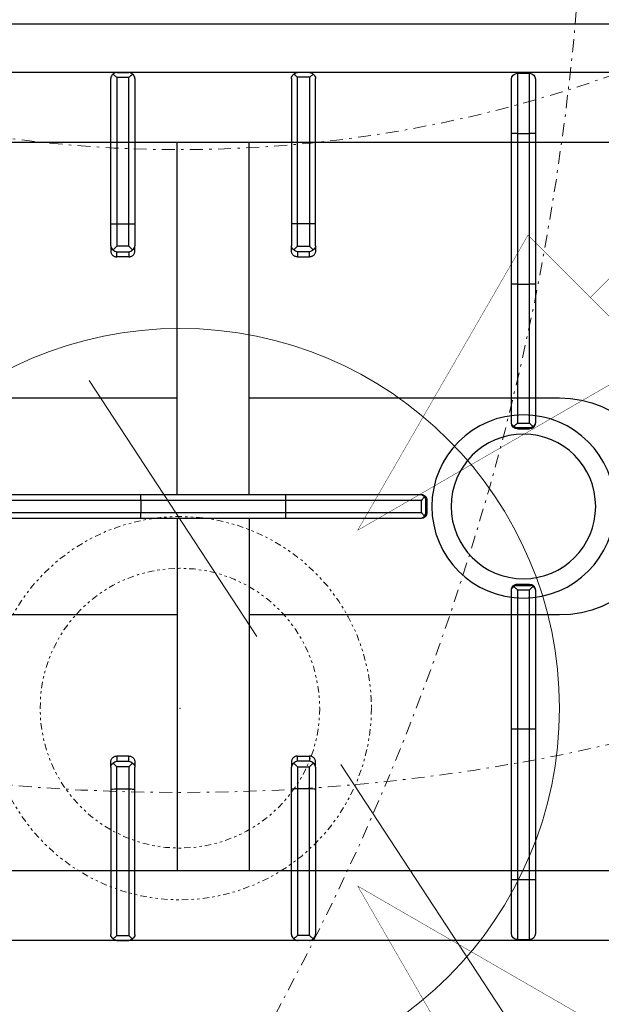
# Model space of a CAD drawing. Header units: millimetres. Extents: x -740 to 33545, y 5178 to 22494.
# Tile 119 of 256: x 9219 to 9243, y 10454 to 10495. Entities that reach past the tile are written whole.
import ezdxf

# ---------------------------------------------------------------- set-up
doc = ezdxf.new("R2010")
doc.units = ezdxf.units.MM
doc.header["$MEASUREMENT"] = 0
for name, pattern in [('DASHDOT', [1, 0.5, -0.25, 0, -0.25]), ('DASHED', [19.05, 12.7, -6.35]), ('DIVIDE2', [0.625, 0.25, -0.125, 0, -0.125, 0, -0.125])]:
    doc.linetypes.add(name, pattern=pattern)
doc.layers.get('Defpoints').update_dxf_attribs({"color": 252})
for name, color, linetype, lineweight in [('## went', 20, 'DIVIDE2', 15), ('_IS_Nawiew', 5, 'Continuous', 20), ('_IS_Wywiew', 1, 'Continuous', 20), ('A_wyposażenie', 252, 'Continuous', 9), ('wymiarowanie', 252, 'Continuous', 9)]:
    doc.layers.add(name, color=color, linetype=linetype, lineweight=lineweight)
doc.layers.add('## went NIEWID', color=51, linetype='DASHDOT', lineweight=15, plot=False)
for name, color, linetype in [('NAWIEW', 5, 'Continuous'), ('PQ_200_2D', 252, 'Continuous'), ('PQ_204_2D', 252, 'Continuous'), ('WYWIEW', 252, 'Continuous')]:
    doc.layers.add(name, color=color, linetype=linetype)
doc.styles.add('styl2', font='simplex.shx')
doc.dimstyles.new('Skala 1-50', dxfattribs={"dimtxt": 12, "dimasz": 5, "dimexe": 1, "dimexo": 1, "dimgap": 1.5, "dimtad": 1, "dimdec": 1, "dimrnd": 0.5, "dimtxsty": 'styl2', "dimblk": 'ARCHTICK', "dimcen": 5, "dimadec": 0, "dimazin": 0, "dimtfac": 1, "dimtdec": 1, "dimtmove": 1, "dimatfit": 3, "dimldrblk": 'ARCHTICK', "dimfxl": 0, "dimlwd": -1, "dimlwe": -1, "dimarcsym": 0})

# ---------------------------------------------------------------- blocks, each defined once
blk = doc.blocks.new('dfghbnj')
at = {"layer": 'PQ_200_2D', "color": 8}
blk.add_line((5168.38, -17660.72), (5168.38, -17005.72), dxfattribs=at)
at = {"layer": 'PQ_204_2D', "color": 8}
for p, q in [((5188.38, -17657.22), (5188.38, -17091.22)), ((5548.38, -17657.22), (5548.38, -17091.22)), ((5365.88, -17344.2), (5365.88, -17287.81)), ((5370.88, -17287.81), (5370.88, -17344.2)), ((5363.38, -17288.37), (5363.38, -17344.26)), ((5373.38, -17344.26), (5373.38, -17288.37)), ((5251.14, -17331.71), (5190.85, -17331.71)), ((5260.28, -17331.71), (5251.14, -17331.71)), ((5260.28, -17331.71), (5262.42, -17331.71)), ((5476.47, -17331.71), (5474.34, -17331.71)), ((5476.47, -17331.71), (5485.62, -17331.71)), ((5485.62, -17331.71), (5545.9, -17331.71)), ((5188.38, -17334.21), (5188.38, -17339.21)), ((5188.38, -17334.21), (5188.38, -17339.21)), ((5190.37, -17334.21), (5190.37, -17339.21)), ((5190.37, -17334.21), (5251.19, -17334.21)), ((5251.19, -17334.21), (5251.19, -17339.21)), ((5251.19, -17334.21), (5260.39, -17334.21)), ((5260.39, -17339.21), (5260.39, -17334.21)), ((5264.85, -17334.21), (5262.75, -17334.21)), ((5262.75, -17334.21), (5262.75, -17339.21)), ((5264.85, -17339.21), (5264.85, -17334.21)), ((5471.9, -17339.21), (5471.9, -17334.21)), ((5471.9, -17334.21), (5474.01, -17334.21)), ((5474.01, -17334.21), (5474.01, -17339.21)), ((5485.56, -17334.21), (5476.36, -17334.21)), ((5476.36, -17339.21), (5476.36, -17334.21)), ((5485.56, -17334.21), (5485.56, -17339.21)), ((5546.38, -17334.21), (5485.56, -17334.21)), ((5546.38, -17334.21), (5546.38, -17339.21)), ((5548.38, -17334.21), (5548.38, -17339.21)), ((5548.38, -17334.21), (5548.38, -17339.21)), ((5251.19, -17339.21), (5190.37, -17339.21)), ((5260.39, -17339.21), (5251.19, -17339.21)), ((5262.75, -17339.21), (5264.85, -17339.21)), ((5474.01, -17339.21), (5471.9, -17339.21)), ((5476.36, -17339.21), (5485.56, -17339.21)), ((5485.56, -17339.21), (5546.38, -17339.21)), ((5190.85, -17341.71), (5251.14, -17341.71)), ((5251.14, -17341.71), (5260.28, -17341.71)), ((5262.42, -17341.71), (5260.28, -17341.71)), ((5363.38, -17344.26), (5363.38, -17404.15)), ((5365.88, -17344.2), (5370.88, -17344.2)), ((5365.88, -17404.2), (5365.88, -17344.2)), ((5370.88, -17344.2), (5370.88, -17404.2)), ((5373.38, -17404.15), (5373.38, -17344.26)), ((5474.34, -17341.71), (5476.47, -17341.71)), ((5485.62, -17341.71), (5476.47, -17341.71)), ((5545.9, -17341.71), (5485.62, -17341.71)), ((5363.38, -17359.22), (5217.36, -17359.22)), ((5373.38, -17359.22), (5519.4, -17359.22)), ((5363.38, -17389.22), (5217.36, -17389.22)), ((5373.38, -17389.22), (5519.4, -17389.22)), ((5363.38, -17404.15), (5363.38, -17460.03)), ((5365.88, -17404.2), (5370.88, -17404.2)), ((5365.88, -17460.59), (5365.88, -17404.2)), ((5370.88, -17404.2), (5370.88, -17460.59)), ((5373.38, -17460.03), (5373.38, -17404.15)), ((5188.38, -17414.22), (5188.38, -17409.22)), ((5188.38, -17414.22), (5188.38, -17409.22)), ((5190.37, -17414.22), (5190.37, -17409.22)), ((5251.19, -17409.22), (5190.37, -17409.22)), ((5190.85, -17406.72), (5251.14, -17406.72)), ((5251.14, -17406.72), (5260.28, -17406.72)), ((5251.19, -17414.22), (5251.19, -17409.22)), ((5260.39, -17409.22), (5251.19, -17409.22)), ((5262.42, -17406.72), (5260.28, -17406.72)), ((5260.39, -17409.22), (5260.39, -17414.22)), ((5262.75, -17409.22), (5264.85, -17409.22)), ((5262.75, -17414.22), (5262.75, -17409.22)), ((5264.85, -17409.22), (5264.85, -17414.22)), ((5471.9, -17409.22), (5471.9, -17414.22)), ((5474.01, -17409.22), (5471.9, -17409.22)), ((5474.01, -17414.22), (5474.01, -17409.22)), ((5474.34, -17406.72), (5476.47, -17406.72)), ((5476.36, -17409.22), (5485.56, -17409.22)), ((5476.36, -17409.22), (5476.36, -17414.22)), ((5485.62, -17406.72), (5476.47, -17406.72)), ((5485.56, -17409.22), (5546.38, -17409.22)), ((5485.56, -17414.22), (5485.56, -17409.22)), ((5545.9, -17406.72), (5485.62, -17406.72)), ((5546.38, -17414.22), (5546.38, -17409.22)), ((5548.38, -17414.22), (5548.38, -17409.22)), ((5548.38, -17414.22), (5548.38, -17409.22)), ((5190.37, -17414.22), (5251.19, -17414.22)), ((5251.19, -17414.22), (5260.39, -17414.22)), ((5264.85, -17414.22), (5262.75, -17414.22)), ((5471.9, -17414.22), (5474.01, -17414.22)), ((5485.56, -17414.22), (5476.36, -17414.22)), ((5546.38, -17414.22), (5485.56, -17414.22)), ((5251.14, -17416.72), (5190.85, -17416.72)), ((5260.28, -17416.72), (5251.14, -17416.72)), ((5260.28, -17416.72), (5262.42, -17416.72)), ((5476.47, -17416.72), (5474.34, -17416.72)), ((5476.47, -17416.72), (5485.62, -17416.72)), ((5485.62, -17416.72), (5545.9, -17416.72)), ((5363.38, -17460.03), (5363.38, -17460.45)), ((5365.27, -17462.4), (5371.48, -17462.4)), ((5365.88, -17460.59), (5370.88, -17460.59)), ((5365.88, -17462.5), (5370.88, -17462.5)), ((5365.88, -17462.95), (5365.88, -17462.5)), ((5365.88, -17462.95), (5370.88, -17462.95)), ((5370.88, -17462.5), (5370.88, -17462.95)), ((5373.38, -17460.45), (5373.38, -17460.03)), ((5188.69, -17500.47), (5188.69, -17505.47)), ((5188.69, -17500.47), (5213.69, -17500.47)), ((5213.69, -17497.97), (5191.19, -17497.97)), ((5213.69, -17500.47), (5213.69, -17497.97)), ((5276.14, -17497.97), (5213.69, -17497.97)), ((5213.69, -17500.47), (5213.69, -17505.47)), ((5213.69, -17500.47), (5276.19, -17500.47)), ((5333.27, -17497.97), (5276.14, -17497.97)), ((5276.19, -17500.47), (5276.19, -17505.47)), ((5276.19, -17500.47), (5333.83, -17500.47)), ((5333.69, -17497.97), (5333.27, -17497.97)), ((5333.83, -17500.47), (5333.83, -17505.47)), ((5335.64, -17499.87), (5335.64, -17506.06)), ((5335.74, -17500.47), (5335.74, -17505.47)), ((5335.74, -17500.47), (5336.19, -17500.47)), ((5336.19, -17500.47), (5336.19, -17505.47)), ((5400.56, -17500.47), (5400.56, -17505.47)), ((5400.56, -17500.47), (5401.01, -17500.47)), ((5401.01, -17500.47), (5401.01, -17505.47)), ((5401.11, -17499.87), (5401.11, -17506.06)), ((5402.92, -17500.47), (5402.92, -17505.47)), ((5402.92, -17500.47), (5460.56, -17500.47)), ((5403.48, -17497.97), (5403.06, -17497.97)), ((5460.62, -17497.97), (5403.48, -17497.97)), ((5460.56, -17500.47), (5460.56, -17505.47)), ((5460.56, -17500.47), (5523.06, -17500.47)), ((5523.06, -17497.97), (5460.62, -17497.97)), ((5523.06, -17497.97), (5523.06, -17500.47)), ((5545.56, -17497.97), (5523.06, -17497.97)), ((5523.06, -17500.47), (5523.06, -17505.47)), ((5523.06, -17500.47), (5548.06, -17500.47)), ((5548.06, -17500.47), (5548.06, -17505.47)), ((5213.69, -17505.47), (5188.69, -17505.47)), ((5191.19, -17507.97), (5213.69, -17507.97)), ((5213.69, -17507.97), (5213.69, -17505.47)), ((5276.19, -17505.47), (5213.69, -17505.47)), ((5213.69, -17507.97), (5276.14, -17507.97)), ((5276.14, -17507.97), (5333.27, -17507.97)), ((5333.83, -17505.47), (5276.19, -17505.47)), ((5333.27, -17507.97), (5333.69, -17507.97)), ((5336.19, -17505.47), (5335.74, -17505.47)), ((5401.01, -17505.47), (5400.56, -17505.47)), ((5460.56, -17505.47), (5402.92, -17505.47)), ((5403.06, -17507.97), (5403.48, -17507.97)), ((5403.48, -17507.97), (5460.62, -17507.97)), ((5523.06, -17505.47), (5460.56, -17505.47)), ((5460.62, -17507.97), (5523.06, -17507.97)), ((5523.06, -17505.47), (5523.06, -17507.97)), ((5548.06, -17505.47), (5523.06, -17505.47)), ((5523.06, -17507.97), (5545.56, -17507.97))]:
    blk.add_line(p, q, dxfattribs=at)
blk.add_lwpolyline([(5217.36, -17118.2), (5519.4, -17118.2), (5519.4, -17630.24), (5217.36, -17630.24)], close=True, dxfattribs=at)
for points in [[(5413.38, -17359.22), (5413.38, -17227.97, 1), (5323.38, -17227.97), (5323.38, -17359.22)], [(5323.38, -17389.22), (5323.38, -17517.97, 1), (5413.38, -17517.97), (5413.38, -17389.22)]]:
    blk.add_lwpolyline(points, format="xyb", dxfattribs=at)
for radius in [38, 30]:
    blk.add_circle((5368.38, -17502.97), radius, dxfattribs=at)
for centre, start, end in [((5191.19, -17500.47), 90, 180), ((5545.56, -17500.47), 0, 90), ((5191.19, -17505.47), 180, 270), ((5545.56, -17505.47), 270, 0)]:
    blk.add_arc(centre, 2.5, start, end, dxfattribs=at)
at = {"layer": 'PQ_204_2D', "color": 8, "extrusion": (0, 0, -1)}
for centre, major_axis, ratio, start_param, end_param in [((5190.85, -17334.21), (0, 2.5), 0.948965, -0.895145, 0), ((5251.14, -17334.21), (0, 2.5), 0.02182, 0, 1.570796), ((5260.28, -17334.21), (0, 2.5), 0.84544, 0, 0.894481), ((5260.28, -17334.21), (2.5, 2.5), 0.02182, 0.872665, 1.54898), ((5260.28, -17334.21), (-1.92, 1.92), 0.8391, 1.592613, 2.268928), ((5190.85, -17339.21), (0, 2.5), 0.948965, 3.141593, 4.036737), ((5251.14, -17339.21), (0, 2.5), 0.02182, 1.570796, 3.141593), ((5260.28, -17339.21), (0, 2.5), 0.84544, 2.247111, 3.141593), ((5260.28, -17339.21), (-2.5, 2.5), 0.02182, 1.592613, 2.268928), ((5260.28, -17339.21), (1.92, 1.92), 0.8391, 0.872665, 1.54898), ((5476.47, -17409.22), (1.92, 1.92), 0.8391, 4.014257, 4.690572), ((5476.47, -17409.22), (0, 2.5), 0.84544, -0.894481, 0), ((5476.47, -17409.22), (-2.5, 2.5), 0.02182, 4.734206, 5.410521), ((5485.62, -17409.22), (0, 2.5), 0.02182, 4.712389, 6.283185), ((5545.9, -17409.22), (0, 2.5), 0.948965, 0, 0.895145), ((5476.47, -17414.22), (-1.92, 1.92), 0.8391, 4.734206, 5.410521), ((5476.47, -17414.22), (2.5, 2.5), 0.02182, 4.014257, 4.690572), ((5485.62, -17414.22), (0, 2.5), 0.02182, 3.141593, 4.712389), ((5476.47, -17414.22), (0, 2.5), 0.84544, 3.141593, 4.036074), ((5545.9, -17414.22), (0, 2.5), 0.948965, 2.246448, 3.141593)]:
    blk.add_ellipse(centre, major_axis=major_axis, ratio=ratio, start_param=start_param, end_param=end_param, dxfattribs=at)
at = {"layer": 'PQ_204_2D', "color": 8}
for centre, major_axis, ratio, start_param, end_param in [((5476.47, -17334.21), (1.92, 1.92), 0.8391, 1.592613, 2.268928), ((5476.47, -17334.21), (0, 2.5), 0.84544, 0, 0.894481), ((5476.47, -17334.21), (-2.5, 2.5), 0.02182, 0.872665, 1.54898), ((5485.62, -17334.21), (0, 2.5), 0.02182, 0, 1.570796), ((5545.9, -17334.21), (0, 2.5), 0.948965, -0.895145, 0), ((5476.47, -17339.21), (-1.92, 1.92), 0.8391, 0.872665, 1.54898), ((5476.47, -17339.21), (2.5, 2.5), 0.02182, 1.592613, 2.268928), ((5476.47, -17339.21), (0, 2.5), 0.84544, 2.247111, 3.141593), ((5485.62, -17339.21), (0, 2.5), 0.02182, 1.570796, 3.141593), ((5545.9, -17339.21), (0, 2.5), 0.948965, 3.141593, 4.036737), ((5365.88, -17344.26), (-2.5, 0), 0.02182, -1.570796, 0), ((5370.88, -17344.26), (-2.5, 0), 0.02182, 3.141593, 4.712389), ((5365.88, -17404.15), (2.5, 0), 0.02182, 3.141593, 4.712389), ((5370.88, -17404.15), (2.5, 0), 0.02182, 4.712389, 6.283185), ((5190.85, -17409.22), (0, 2.5), 0.948965, 0, 0.895145), ((5251.14, -17409.22), (0, 2.5), 0.02182, 4.712389, 6.283185), ((5260.28, -17409.22), (0, 2.5), 0.84544, -0.894481, 0), ((5260.28, -17409.22), (2.5, 2.5), 0.02182, 4.734206, 5.410521), ((5260.28, -17409.22), (-1.92, 1.92), 0.8391, 4.014257, 4.690572), ((5251.14, -17414.22), (0, 2.5), 0.02182, 3.141593, 4.712389), ((5260.28, -17414.22), (-2.5, 2.5), 0.02182, 4.014257, 4.690572), ((5260.28, -17414.22), (1.92, 1.92), 0.8391, 4.734206, 5.410521), ((5190.85, -17414.22), (0, 2.5), 0.948965, 2.246448, 3.141593), ((5260.28, -17414.22), (0, 2.5), 0.84544, 3.141593, 4.036074), ((5365.88, -17460.03), (2.5, 0), 0.951091, 3.141593, 4.055957), ((5365.88, -17460.45), (0, 2.5), 0.99863, 1.570796, 3.141593), ((5365.88, -17459.06), (0, 3.44), 0.725954, 2.896194, 3.141593), ((5370.88, -17460.45), (0, 2.5), 0.99863, 3.141593, 4.712389), ((5370.88, -17459.06), (0, 3.44), 0.725954, 3.141593, 3.386992), ((5370.88, -17460.03), (-2.5, 0), 0.951091, 2.227228, 3.141593), ((5276.14, -17500.47), (0, 2.5), 0.02182, 4.712389, 6.283185), ((5333.27, -17500.47), (0, 2.5), 0.951091, -0.914364, 0), ((5333.69, -17500.47), (-2.5, 0), 0.99863, 3.141593, 4.712389), ((5332.27, -17500.47), (-3.47, 0), 0.720185, 3.141593, 3.380139), ((5403.06, -17500.47), (2.5, 0), 0.99863, 1.570796, 3.141593), ((5404.48, -17500.47), (3.47, 0), 0.720185, 2.903047, 3.141593), ((5403.48, -17500.47), (0, 2.5), 0.951091, 0, 0.914364), ((5460.62, -17500.47), (0, 2.5), 0.02182, 0, 1.570796), ((5276.14, -17505.47), (0, 2.5), 0.02182, 3.141593, 4.712389), ((5333.27, -17505.47), (0, 2.5), 0.951091, 3.141593, 4.055957), ((5333.69, -17505.47), (2.5, 0), 0.99863, 4.712389, 6.283185), ((5332.27, -17505.47), (3.47, 0), 0.720185, -0.238546, 0), ((5403.06, -17505.47), (-2.5, 0), 0.99863, 0, 1.570796), ((5404.48, -17505.47), (-3.47, 0), 0.720185, 0, 0.238546), ((5403.48, -17505.47), (0, 2.5), 0.951091, 2.227228, 3.141593), ((5460.62, -17505.47), (0, 2.5), 0.02182, 1.570796, 3.141593)]:
    blk.add_ellipse(centre, major_axis=major_axis, ratio=ratio, start_param=start_param, end_param=end_param, dxfattribs=at)
for points, knots in [([(5188.38, -17334.21), (5188.38, -17334.07), (5188.4, -17333.92), (5188.47, -17333.62), (5188.52, -17333.47), (5188.68, -17333.08), (5188.82, -17332.86), (5189, -17332.65)], [0, 0, 0, 0, 0.576945, 0.576945, 1.153889, 1.153889, 2.068716, 2.068716, 2.068716, 2.068716]), ([(5189, -17332.65), (5189.17, -17332.86), (5189.37, -17333.08), (5189.71, -17333.47), (5189.84, -17333.62), (5190.11, -17333.92), (5190.25, -17334.07), (5190.37, -17334.21)], [11.858599, 11.858599, 11.858599, 11.858599, 12.773425, 12.773425, 13.35037, 13.35037, 13.927314, 13.927314, 13.927314, 13.927314]), ([(5262.42, -17331.71), (5262.57, -17331.71), (5262.73, -17331.73), (5263.04, -17331.79), (5263.2, -17331.84), (5263.5, -17331.97), (5263.64, -17332.05), (5263.91, -17332.23), (5264.03, -17332.34), (5264.25, -17332.56), (5264.35, -17332.68), (5264.53, -17332.96), (5264.6, -17333.1), (5264.73, -17333.41), (5264.77, -17333.57), (5264.84, -17333.9), (5264.85, -17334.06), (5264.85, -17334.21)], [3.776921, 3.776921, 3.776921, 3.776921, 4.248957, 4.248957, 4.720993, 4.720993, 5.193029, 5.193029, 5.665065, 5.665065, 6.135831, 6.135831, 6.606596, 6.606596, 7.077361, 7.077361, 7.548126, 7.548126, 7.548126, 7.548126]), ([(5474.34, -17331.71), (5474.18, -17331.71), (5474.03, -17331.73), (5473.71, -17331.79), (5473.56, -17331.84), (5473.26, -17331.97), (5473.11, -17332.05), (5472.85, -17332.23), (5472.72, -17332.34), (5472.51, -17332.56), (5472.41, -17332.68), (5472.23, -17332.96), (5472.15, -17333.1), (5472.02, -17333.41), (5471.98, -17333.57), (5471.92, -17333.9), (5471.9, -17334.06), (5471.9, -17334.21)], [3.776921, 3.776921, 3.776921, 3.776921, 4.248957, 4.248957, 4.720993, 4.720993, 5.193029, 5.193029, 5.665065, 5.665065, 6.135831, 6.135831, 6.606596, 6.606596, 7.077361, 7.077361, 7.548126, 7.548126, 7.548126, 7.548126]), ([(5547.76, -17332.65), (5547.58, -17332.86), (5547.38, -17333.08), (5547.04, -17333.47), (5546.91, -17333.62), (5546.64, -17333.92), (5546.51, -17334.07), (5546.38, -17334.21)], [11.858599, 11.858599, 11.858599, 11.858599, 12.773425, 12.773425, 13.35037, 13.35037, 13.927314, 13.927314, 13.927314, 13.927314]), ([(5548.38, -17334.21), (5548.37, -17334.07), (5548.35, -17333.92), (5548.28, -17333.62), (5548.23, -17333.47), (5548.07, -17333.08), (5547.93, -17332.86), (5547.76, -17332.65)], [0, 0, 0, 0, 0.576945, 0.576945, 1.153889, 1.153889, 2.068716, 2.068716, 2.068716, 2.068716]), ([(5189, -17340.78), (5188.82, -17340.57), (5188.68, -17340.35), (5188.52, -17339.96), (5188.47, -17339.81), (5188.4, -17339.51), (5188.38, -17339.36), (5188.38, -17339.21)], [11.858599, 11.858599, 11.858599, 11.858599, 12.773425, 12.773425, 13.35037, 13.35037, 13.927314, 13.927314, 13.927314, 13.927314]), ([(5190.37, -17339.21), (5190.25, -17339.36), (5190.11, -17339.51), (5189.84, -17339.81), (5189.71, -17339.96), (5189.37, -17340.35), (5189.17, -17340.57), (5189, -17340.78)], [0, 0, 0, 0, 0.576945, 0.576945, 1.153889, 1.153889, 2.068716, 2.068716, 2.068716, 2.068716]), ([(5264.85, -17339.21), (5264.85, -17339.37), (5264.84, -17339.53), (5264.77, -17339.86), (5264.73, -17340.02), (5264.6, -17340.33), (5264.53, -17340.47), (5264.35, -17340.75), (5264.25, -17340.87), (5264.03, -17341.09), (5263.91, -17341.2), (5263.64, -17341.38), (5263.5, -17341.46), (5263.2, -17341.59), (5263.04, -17341.64), (5262.73, -17341.7), (5262.57, -17341.71), (5262.42, -17341.71)], [15.096253, 15.096253, 15.096253, 15.096253, 15.567018, 15.567018, 16.037783, 16.037783, 16.508548, 16.508548, 16.979314, 16.979314, 17.45135, 17.45135, 17.923386, 17.923386, 18.395422, 18.395422, 18.867458, 18.867458, 18.867458, 18.867458]), ([(5471.9, -17339.21), (5471.9, -17339.37), (5471.92, -17339.53), (5471.98, -17339.86), (5472.02, -17340.02), (5472.15, -17340.33), (5472.23, -17340.47), (5472.41, -17340.75), (5472.51, -17340.87), (5472.72, -17341.09), (5472.85, -17341.2), (5473.11, -17341.38), (5473.26, -17341.46), (5473.56, -17341.59), (5473.71, -17341.64), (5474.03, -17341.7), (5474.18, -17341.71), (5474.34, -17341.71)], [15.096253, 15.096253, 15.096253, 15.096253, 15.567018, 15.567018, 16.037783, 16.037783, 16.508548, 16.508548, 16.979314, 16.979314, 17.45135, 17.45135, 17.923386, 17.923386, 18.395422, 18.395422, 18.867458, 18.867458, 18.867458, 18.867458]), ([(5546.38, -17339.21), (5546.51, -17339.36), (5546.64, -17339.51), (5546.91, -17339.81), (5547.04, -17339.96), (5547.38, -17340.35), (5547.58, -17340.57), (5547.76, -17340.78)], [0, 0, 0, 0, 0.576945, 0.576945, 1.153889, 1.153889, 2.068716, 2.068716, 2.068716, 2.068716]), ([(5547.76, -17340.78), (5547.93, -17340.57), (5548.07, -17340.35), (5548.23, -17339.96), (5548.28, -17339.81), (5548.35, -17339.51), (5548.37, -17339.36), (5548.38, -17339.21)], [11.858599, 11.858599, 11.858599, 11.858599, 12.773425, 12.773425, 13.35037, 13.35037, 13.927314, 13.927314, 13.927314, 13.927314]), ([(5189, -17407.65), (5188.82, -17407.86), (5188.68, -17408.08), (5188.52, -17408.47), (5188.47, -17408.62), (5188.4, -17408.92), (5188.38, -17409.07), (5188.38, -17409.22)], [11.858599, 11.858599, 11.858599, 11.858599, 12.773425, 12.773425, 13.35037, 13.35037, 13.927314, 13.927314, 13.927314, 13.927314]), ([(5190.37, -17409.22), (5190.25, -17409.07), (5190.11, -17408.92), (5189.84, -17408.62), (5189.71, -17408.47), (5189.37, -17408.08), (5189.17, -17407.86), (5189, -17407.65)], [0, 0, 0, 0, 0.576945, 0.576945, 1.153889, 1.153889, 2.068716, 2.068716, 2.068716, 2.068716]), ([(5264.85, -17409.22), (5264.85, -17409.06), (5264.84, -17408.9), (5264.77, -17408.57), (5264.73, -17408.41), (5264.6, -17408.11), (5264.53, -17407.96), (5264.35, -17407.68), (5264.25, -17407.56), (5264.03, -17407.34), (5263.91, -17407.23), (5263.64, -17407.05), (5263.5, -17406.97), (5263.2, -17406.84), (5263.04, -17406.79), (5262.73, -17406.73), (5262.57, -17406.72), (5262.42, -17406.72)], [15.096253, 15.096253, 15.096253, 15.096253, 15.567018, 15.567018, 16.037783, 16.037783, 16.508548, 16.508548, 16.979314, 16.979314, 17.45135, 17.45135, 17.923386, 17.923386, 18.395422, 18.395422, 18.867458, 18.867458, 18.867458, 18.867458]), ([(5471.9, -17409.22), (5471.9, -17409.06), (5471.92, -17408.9), (5471.98, -17408.57), (5472.02, -17408.41), (5472.15, -17408.11), (5472.23, -17407.96), (5472.41, -17407.68), (5472.51, -17407.56), (5472.72, -17407.34), (5472.85, -17407.23), (5473.11, -17407.05), (5473.26, -17406.97), (5473.56, -17406.84), (5473.71, -17406.79), (5474.03, -17406.73), (5474.18, -17406.72), (5474.34, -17406.72)], [15.096253, 15.096253, 15.096253, 15.096253, 15.567018, 15.567018, 16.037783, 16.037783, 16.508548, 16.508548, 16.979314, 16.979314, 17.45135, 17.45135, 17.923386, 17.923386, 18.395422, 18.395422, 18.867458, 18.867458, 18.867458, 18.867458]), ([(5546.38, -17409.22), (5546.51, -17409.07), (5546.64, -17408.92), (5546.91, -17408.62), (5547.04, -17408.47), (5547.38, -17408.08), (5547.58, -17407.86), (5547.76, -17407.65)], [0, 0, 0, 0, 0.576945, 0.576945, 1.153889, 1.153889, 2.068716, 2.068716, 2.068716, 2.068716]), ([(5547.76, -17407.65), (5547.93, -17407.86), (5548.07, -17408.08), (5548.23, -17408.47), (5548.28, -17408.62), (5548.35, -17408.92), (5548.37, -17409.07), (5548.38, -17409.22)], [11.858599, 11.858599, 11.858599, 11.858599, 12.773425, 12.773425, 13.35037, 13.35037, 13.927314, 13.927314, 13.927314, 13.927314]), ([(5188.38, -17414.22), (5188.38, -17414.36), (5188.4, -17414.51), (5188.47, -17414.81), (5188.52, -17414.96), (5188.68, -17415.35), (5188.82, -17415.58), (5189, -17415.78)], [0, 0, 0, 0, 0.576945, 0.576945, 1.153889, 1.153889, 2.068716, 2.068716, 2.068716, 2.068716]), ([(5189, -17415.78), (5189.17, -17415.58), (5189.37, -17415.35), (5189.71, -17414.96), (5189.84, -17414.81), (5190.11, -17414.51), (5190.25, -17414.36), (5190.37, -17414.22)], [11.858599, 11.858599, 11.858599, 11.858599, 12.773425, 12.773425, 13.35037, 13.35037, 13.927314, 13.927314, 13.927314, 13.927314]), ([(5262.42, -17416.72), (5262.57, -17416.72), (5262.73, -17416.7), (5263.04, -17416.64), (5263.2, -17416.59), (5263.5, -17416.46), (5263.64, -17416.38), (5263.91, -17416.2), (5264.03, -17416.09), (5264.25, -17415.87), (5264.35, -17415.75), (5264.53, -17415.47), (5264.6, -17415.33), (5264.73, -17415.02), (5264.77, -17414.86), (5264.84, -17414.54), (5264.85, -17414.37), (5264.85, -17414.22)], [3.776921, 3.776921, 3.776921, 3.776921, 4.248957, 4.248957, 4.720993, 4.720993, 5.193029, 5.193029, 5.665065, 5.665065, 6.135831, 6.135831, 6.606596, 6.606596, 7.077361, 7.077361, 7.548126, 7.548126, 7.548126, 7.548126]), ([(5474.34, -17416.72), (5474.18, -17416.72), (5474.03, -17416.7), (5473.71, -17416.64), (5473.56, -17416.59), (5473.26, -17416.46), (5473.11, -17416.38), (5472.85, -17416.2), (5472.72, -17416.09), (5472.51, -17415.87), (5472.41, -17415.75), (5472.23, -17415.47), (5472.15, -17415.33), (5472.02, -17415.02), (5471.98, -17414.86), (5471.92, -17414.54), (5471.9, -17414.37), (5471.9, -17414.22)], [3.776921, 3.776921, 3.776921, 3.776921, 4.248957, 4.248957, 4.720993, 4.720993, 5.193029, 5.193029, 5.665065, 5.665065, 6.135831, 6.135831, 6.606596, 6.606596, 7.077361, 7.077361, 7.548126, 7.548126, 7.548126, 7.548126]), ([(5547.76, -17415.78), (5547.58, -17415.58), (5547.38, -17415.35), (5547.04, -17414.96), (5546.91, -17414.81), (5546.64, -17414.51), (5546.51, -17414.36), (5546.38, -17414.22)], [11.858599, 11.858599, 11.858599, 11.858599, 12.773425, 12.773425, 13.35037, 13.35037, 13.927314, 13.927314, 13.927314, 13.927314]), ([(5548.38, -17414.22), (5548.37, -17414.36), (5548.35, -17414.51), (5548.28, -17414.81), (5548.23, -17414.96), (5548.07, -17415.35), (5547.93, -17415.58), (5547.76, -17415.78)], [0, 0, 0, 0, 0.576945, 0.576945, 1.153889, 1.153889, 2.068716, 2.068716, 2.068716, 2.068716]), ([(5364.35, -17461.91), (5364.46, -17461.82), (5364.57, -17461.73), (5364.78, -17461.55), (5364.89, -17461.46), (5365.11, -17461.26), (5365.22, -17461.17), (5365.43, -17460.98), (5365.54, -17460.89), (5365.68, -17460.77), (5365.72, -17460.73), (5365.78, -17460.67), (5365.8, -17460.66), (5365.83, -17460.63), (5365.84, -17460.62), (5365.85, -17460.61), (5365.86, -17460.61), (5365.86, -17460.6), (5365.87, -17460.6), (5365.87, -17460.6), (5365.87, -17460.6), (5365.87, -17460.59), (5365.87, -17460.59), (5365.87, -17460.59), (5365.87, -17460.59), (5365.87, -17460.59), (5365.88, -17460.59), (5365.88, -17460.59)], [5.918733, 5.918733, 5.918733, 5.918733, 6.382193, 6.382193, 6.833762, 6.833762, 7.285331, 7.285331, 7.7369, 7.7369, 7.962685, 7.962685, 8.075577, 8.075577, 8.132023, 8.132023, 8.160246, 8.160246, 8.174358, 8.174358, 8.181413, 8.181413, 8.184941, 8.184941, 8.186705, 8.186705, 8.188469, 8.188469, 8.188469, 8.188469]), ([(5365.27, -17462.4), (5365.17, -17462.37), (5365.08, -17462.33), (5364.76, -17462.2), (5364.54, -17462.07), (5364.35, -17461.91)], [0.785194, 0.785194, 0.785194, 0.785194, 1.153889, 1.153889, 2.012527, 2.012527, 2.012527, 2.012527]), ([(5370.88, -17460.59), (5370.88, -17460.59), (5370.88, -17460.59), (5370.88, -17460.59), (5370.88, -17460.59), (5370.88, -17460.59), (5370.88, -17460.59), (5370.88, -17460.6), (5370.88, -17460.6), (5370.89, -17460.6), (5370.89, -17460.6), (5370.89, -17460.61), (5370.9, -17460.61), (5370.91, -17460.62), (5370.92, -17460.63), (5370.95, -17460.66), (5370.97, -17460.67), (5371.03, -17460.73), (5371.08, -17460.77), (5371.21, -17460.89), (5371.32, -17460.98), (5371.53, -17461.17), (5371.64, -17461.26), (5371.86, -17461.46), (5371.97, -17461.55), (5372.18, -17461.73), (5372.29, -17461.82), (5372.4, -17461.91)], [8.187953, 8.187953, 8.187953, 8.187953, 8.189716, 8.189716, 8.19148, 8.19148, 8.195008, 8.195008, 8.202064, 8.202064, 8.216176, 8.216176, 8.244399, 8.244399, 8.300845, 8.300845, 8.413737, 8.413737, 8.639521, 8.639521, 9.09109, 9.09109, 9.542659, 9.542659, 9.994228, 9.994228, 10.457689, 10.457689, 10.457689, 10.457689]), ([(5372.4, -17461.91), (5372.21, -17462.07), (5371.99, -17462.2), (5371.68, -17462.33), (5371.58, -17462.37), (5371.48, -17462.4)], [11.914787, 11.914787, 11.914787, 11.914787, 12.773425, 12.773425, 13.14212, 13.14212, 13.14212, 13.14212]), ([(5333.83, -17500.47), (5333.83, -17500.46), (5333.83, -17500.46), (5333.83, -17500.46), (5333.83, -17500.46), (5333.83, -17500.46), (5333.83, -17500.46), (5333.84, -17500.46), (5333.84, -17500.46), (5333.84, -17500.46), (5333.84, -17500.45), (5333.85, -17500.45), (5333.85, -17500.44), (5333.86, -17500.43), (5333.87, -17500.42), (5333.9, -17500.39), (5333.91, -17500.37), (5333.97, -17500.31), (5334.01, -17500.27), (5334.13, -17500.13), (5334.22, -17500.02), (5334.41, -17499.81), (5334.5, -17499.7), (5334.7, -17499.48), (5334.79, -17499.37), (5334.97, -17499.16), (5335.06, -17499.05), (5335.15, -17498.94)], [8.18857, 8.18857, 8.18857, 8.18857, 8.190334, 8.190334, 8.192098, 8.192098, 8.195626, 8.195626, 8.202682, 8.202682, 8.216794, 8.216794, 8.245018, 8.245018, 8.301466, 8.301466, 8.414361, 8.414361, 8.640152, 8.640152, 9.091733, 9.091733, 9.543315, 9.543315, 9.994896, 9.994896, 10.458359, 10.458359, 10.458359, 10.458359]), ([(5335.15, -17498.94), (5335.31, -17499.13), (5335.44, -17499.35), (5335.58, -17499.67), (5335.61, -17499.77), (5335.64, -17499.87)], [11.917214, 11.917214, 11.917214, 11.917214, 12.775852, 12.775852, 13.165698, 13.165698, 13.165698, 13.165698]), ([(5401.11, -17499.87), (5401.14, -17499.77), (5401.18, -17499.67), (5401.31, -17499.35), (5401.44, -17499.13), (5401.6, -17498.94)], [0.764042, 0.764042, 0.764042, 0.764042, 1.153889, 1.153889, 2.012527, 2.012527, 2.012527, 2.012527]), ([(5401.6, -17498.94), (5401.69, -17499.05), (5401.78, -17499.16), (5401.96, -17499.37), (5402.06, -17499.48), (5402.25, -17499.7), (5402.34, -17499.81), (5402.53, -17500.02), (5402.62, -17500.13), (5402.74, -17500.27), (5402.78, -17500.31), (5402.84, -17500.37), (5402.86, -17500.39), (5402.88, -17500.42), (5402.89, -17500.43), (5402.9, -17500.44), (5402.91, -17500.45), (5402.91, -17500.45), (5402.91, -17500.46), (5402.92, -17500.46), (5402.92, -17500.46), (5402.92, -17500.46), (5402.92, -17500.46), (5402.92, -17500.46), (5402.92, -17500.46), (5402.92, -17500.46), (5402.92, -17500.46), (5402.92, -17500.47)], [5.918781, 5.918781, 5.918781, 5.918781, 6.382244, 6.382244, 6.833826, 6.833826, 7.285407, 7.285407, 7.736989, 7.736989, 7.96278, 7.96278, 8.075675, 8.075675, 8.132123, 8.132123, 8.160346, 8.160346, 8.174458, 8.174458, 8.181514, 8.181514, 8.185042, 8.185042, 8.186806, 8.186806, 8.18857, 8.18857, 8.18857, 8.18857]), ([(5335.15, -17506.99), (5335.06, -17506.88), (5334.97, -17506.77), (5334.79, -17506.56), (5334.7, -17506.45), (5334.5, -17506.23), (5334.41, -17506.12), (5334.22, -17505.91), (5334.13, -17505.8), (5334.01, -17505.67), (5333.97, -17505.62), (5333.91, -17505.56), (5333.9, -17505.54), (5333.87, -17505.51), (5333.86, -17505.5), (5333.85, -17505.49), (5333.85, -17505.48), (5333.84, -17505.48), (5333.84, -17505.48), (5333.84, -17505.47), (5333.84, -17505.47), (5333.83, -17505.47), (5333.83, -17505.47), (5333.83, -17505.47), (5333.83, -17505.47), (5333.83, -17505.47), (5333.83, -17505.47), (5333.83, -17505.47)], [5.918265, 5.918265, 5.918265, 5.918265, 6.381728, 6.381728, 6.833309, 6.833309, 7.284891, 7.284891, 7.736472, 7.736472, 7.962263, 7.962263, 8.075158, 8.075158, 8.131606, 8.131606, 8.15983, 8.15983, 8.173942, 8.173942, 8.180998, 8.180998, 8.184526, 8.184526, 8.18629, 8.18629, 8.188054, 8.188054, 8.188054, 8.188054]), ([(5335.64, -17506.06), (5335.61, -17506.16), (5335.58, -17506.26), (5335.44, -17506.58), (5335.31, -17506.8), (5335.15, -17506.99)], [0.764042, 0.764042, 0.764042, 0.764042, 1.153889, 1.153889, 2.012527, 2.012527, 2.012527, 2.012527]), ([(5401.6, -17506.99), (5401.44, -17506.8), (5401.31, -17506.58), (5401.18, -17506.26), (5401.14, -17506.16), (5401.11, -17506.06)], [11.917214, 11.917214, 11.917214, 11.917214, 12.775852, 12.775852, 13.165698, 13.165698, 13.165698, 13.165698]), ([(5402.92, -17505.47), (5402.92, -17505.47), (5402.92, -17505.47), (5402.92, -17505.47), (5402.92, -17505.47), (5402.92, -17505.47), (5402.92, -17505.47), (5402.92, -17505.47), (5402.92, -17505.47), (5402.91, -17505.48), (5402.91, -17505.48), (5402.91, -17505.48), (5402.9, -17505.49), (5402.89, -17505.5), (5402.88, -17505.51), (5402.86, -17505.54), (5402.84, -17505.56), (5402.78, -17505.62), (5402.74, -17505.67), (5402.62, -17505.8), (5402.53, -17505.91), (5402.34, -17506.12), (5402.25, -17506.23), (5402.06, -17506.45), (5401.96, -17506.56), (5401.78, -17506.77), (5401.69, -17506.88), (5401.6, -17506.99)], [8.188054, 8.188054, 8.188054, 8.188054, 8.189818, 8.189818, 8.191582, 8.191582, 8.19511, 8.19511, 8.202166, 8.202166, 8.216278, 8.216278, 8.244501, 8.244501, 8.300949, 8.300949, 8.413844, 8.413844, 8.639635, 8.639635, 9.091217, 9.091217, 9.542798, 9.542798, 9.99438, 9.99438, 10.457843, 10.457843, 10.457843, 10.457843])]:
    blk.add_open_spline(points, degree=3, knots=knots, dxfattribs=at)
blk = doc.blocks.new('_ArchTick')
at = {"color": 0, "linetype": 'ByBlock', "const_width": 0.15}
blk.add_lwpolyline([(-0.5, -0.5), (0.5, 0.5)], dxfattribs=at)
blk = doc.blocks.new('*D2199')
at = {"layer": 'Defpoints', "color": 0}
for p in [(8932.185, 10460.603), (9368.185, 10460.603), (9368.185, 10449.072)]:
    blk.add_point(p, dxfattribs=at)
at = {"layer": 'wymiarowanie', "color": 0}
for p, q in [((8932.185, 10454.072), (8932.185, 10448.072)), ((9368.185, 10454.072), (9368.185, 10448.072)), ((8932.185, 10449.072), (9368.185, 10449.072))]:
    blk.add_line(p, q, dxfattribs=at)
at = {"layer": 'wymiarowanie', "color": 0, "xscale": 5, "yscale": 5, "zscale": 5, "rotation": 180}
blk.add_blockref('_ArchTick', (8932.185, 10449.072), dxfattribs=at)
at = {"layer": 'wymiarowanie', "color": 0, "xscale": 5, "yscale": 5, "zscale": 5}
blk.add_blockref('_ArchTick', (9368.185, 10449.072), dxfattribs=at)
at = {"layer": 'wymiarowanie', "color": 0, "insert": (9150.185, 10456.872), "char_height": 12, "attachment_point": 5, "style": 'styl2'}
blk.add_mtext('436', dxfattribs=at)
blk = doc.blocks.new('erdrrer')
at = {"layer": '## went NIEWID'}
blk.add_circle((341353.74, 163309.616), 100, dxfattribs=at)
blk = doc.blocks.new('FILL_246')
at = {"color": 1, "linetype": 'Continuous', "const_width": 0.018}
blk.add_lwpolyline([(-42336.279, 274.228), (-42348.827, 266.984), (-42343.523, 261.68)], close=True, dxfattribs=at)
blk = doc.blocks.new('FILL_243')
at = {"color": 1, "linetype": 'Continuous', "const_width": 0.018}
blk.add_lwpolyline([(-42336.279, 289.36), (-42343.523, 301.908), (-42348.827, 296.605)], close=True, dxfattribs=at)
blk = doc.blocks.new('A$C06D629D9')
blk.add_point((0, 0))
at = {"color": 3}
blk.add_point((0, 0), dxfattribs=at)
at = {"layer": 'NAWIEW', "color": 1, "linetype": 'Continuous', "const_width": 0.018}
for points in [[(23.936, 23.936), (17.462, 17.462)], [(7.566, 7.566), (14.81, 20.114)], [(7.566, 7.566), (14.81, 20.114)], [(14.81, 20.114), (20.114, 14.81)], [(14.81, 20.114), (20.114, 14.81)], [(20.114, 14.81), (7.566, 7.566)], [(7.566, -7.566), (20.114, -14.81)], [(7.566, -7.566), (20.114, -14.81)], [(14.81, -20.114), (7.566, -7.566)]]:
    blk.add_lwpolyline(points, dxfattribs=at)
at = {"layer": 'WYWIEW', "color": 10, "linetype": 'Continuous', "const_width": 0.018}
for points in [[(7.566, 7.566), (7.566, 7.566)], [(7.566, -7.566), (7.566, -7.566)]]:
    blk.add_lwpolyline(points, dxfattribs=at)
at = {"layer": 'NAWIEW', "extrusion": (0, 0, -1), "zscale": -1}
for name in ['FILL_243', 'FILL_246']:
    blk.add_blockref(name, (42328.713, -281.794), dxfattribs=at)
blk = doc.blocks.new('heether5')
at = {"layer": '## went', "color": 1}
for radius in [7.452, 5.441]:
    blk.add_circle((341463.049, 163171.587), radius, dxfattribs=at)
at = {"layer": '## went NIEWID'}
for radius in [100, 75, 50]:
    blk.add_circle((341463.049, 163171.587), radius, dxfattribs=at)
at = {"layer": '## went', "xscale": 0.9144000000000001, "yscale": 0.9144000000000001, "zscale": 0.9144000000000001}
blk.add_blockref('A$C06D629D9', (341463.049, 163171.587), dxfattribs=at)

msp = doc.modelspace()

# ---------------------------------------------------------------- linework, layer by layer
at = {"layer": '_IS_Wywiew'}
msp.add_circle((9225.205, 10466.273), 15.75, dxfattribs=at)
at = {"layer": 'A_wyposażenie', "linetype": 'DASHED'}
msp.add_line((9270.185, 10405.523), (9090.185, 10680.023), dxfattribs=at)

# ---------------------------------------------------------------- block references
at = {"layer": '_IS_Nawiew', "xscale": 1.0688, "yscale": 1.0688, "zscale": 1.0688}
for p in [(-355703.691, -163964.297), (-355703.691, -164040.797)]:
    msp.add_blockref('erdrrer', p, dxfattribs=at)
at = {"layer": '_IS_Wywiew', "xscale": 1.06666624, "yscale": 1.06666624, "zscale": 1.06666624}
for p in [(-355001.902, -163506.85), (-355001.902, -163583.35)]:
    msp.add_blockref('heether5', p, dxfattribs=at)
at = {"layer": 'A_wyposażenie', "xscale": -0.09999999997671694, "yscale": 0.09999999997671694, "zscale": 0.1, "rotation": 90}
msp.add_blockref('dfghbnj', (7489.164, 11011.478), dxfattribs=at)

# ---------------------------------------------------------------- dimensions: what is measured, and where the dimension line sits
at = {"layer": 'wymiarowanie'}
dim = msp.add_linear_dim(base=(9368.185, 10449.072), p1=(8932.185, 10460.603), p2=(9368.185, 10460.603), dimstyle='Skala 1-50', dxfattribs=at)
dim.commit()
dim.dimension.update_dxf_attribs({"geometry": '*D2199', "text_midpoint": (9150.185, 10456.872)})

doc.saveas('drawing.dxf')
